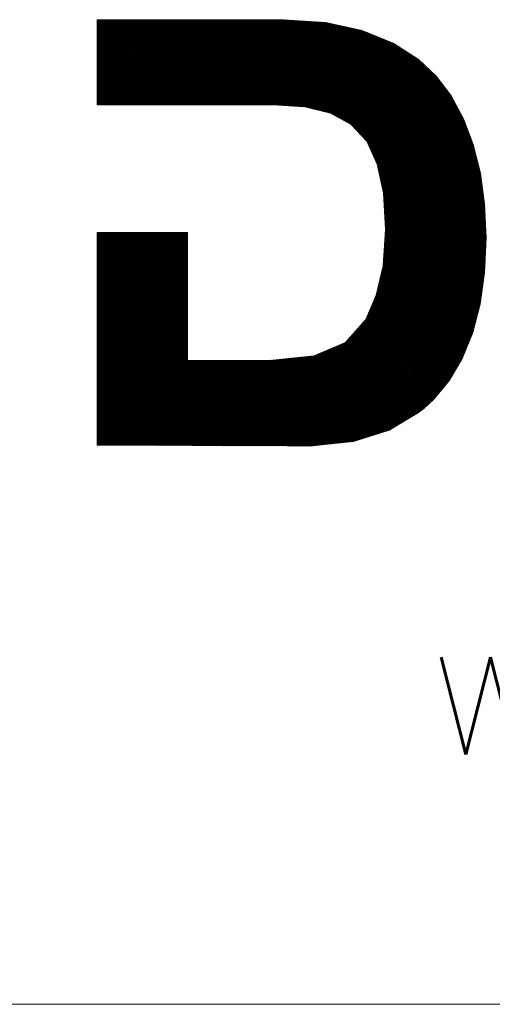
# Model space of a CAD drawing. Header units: millimetres. Extents: x 4 to 836, y 5 to 589.
# Tile 46 of 163: x 660.61 to 666.12, y 5 to 16.49. Entities that reach past the tile are written whole.
import ezdxf

# ---------------------------------------------------------------- set-up
doc = ezdxf.new("R2010")
doc.units = ezdxf.units.MM
doc.layers.add('256', color=7, linetype='Continuous', true_color=0xffffff)
doc.styles.add('blockfont', font='simplex.shx')

# ---------------------------------------------------------------- blocks, each defined once
blk = doc.blocks.new('HATCH1')
at = {"color": 5, "lineweight": 13}
for p, q in [((661.518724, 16.466352), (661.541322, 16.48895)), ((661.518724, 16.450632), (661.557042, 16.48895)), ((661.518724, 16.434912), (661.572762, 16.48895)), ((661.518724, 16.419192), (661.588482, 16.48895)), ((661.518724, 16.403472), (661.604202, 16.48895)), ((661.518724, 16.387752), (661.619922, 16.48895)), ((661.518724, 16.372032), (661.635642, 16.48895)), ((661.518724, 16.356312), (661.651362, 16.48895)), ((661.518724, 16.340592), (661.667082, 16.48895)), ((661.518724, 16.324872), (661.682802, 16.48895)), ((661.518724, 16.309152), (661.698522, 16.48895)), ((661.518724, 16.293432), (661.714242, 16.48895)), ((661.518724, 16.277712), (661.729962, 16.48895)), ((661.518724, 16.261992), (661.745682, 16.48895)), ((661.518724, 16.246272), (661.761402, 16.48895)), ((661.518724, 16.230552), (661.777122, 16.48895)), ((661.518724, 16.214832), (661.792842, 16.48895)), ((661.518724, 16.199112), (661.808562, 16.48895)), ((661.518724, 16.183392), (661.824282, 16.48895)), ((661.518724, 16.167672), (661.840002, 16.48895)), ((661.518724, 16.151952), (661.855722, 16.48895)), ((661.518724, 16.136232), (661.871442, 16.48895)), ((661.518724, 16.120512), (661.887162, 16.48895)), ((661.518724, 16.104792), (661.902882, 16.48895)), ((661.518724, 16.089072), (661.918602, 16.48895)), ((661.518724, 16.073352), (661.934322, 16.48895)), ((661.518724, 16.057633), (661.950041, 16.48895)), ((661.518724, 16.041913), (661.965761, 16.48895)), ((661.518724, 16.026193), (661.981481, 16.48895)), ((661.518724, 16.010473), (661.997201, 16.48895)), ((661.518724, 15.994753), (662.012921, 16.48895)), ((661.518724, 15.979033), (662.028641, 16.48895)), ((661.518724, 15.963313), (662.044361, 16.48895)), ((661.518724, 15.947593), (662.060081, 16.48895)), ((661.518724, 15.931873), (662.075801, 16.48895)), ((661.518724, 15.916153), (662.091521, 16.48895)), ((661.518724, 15.900433), (662.107241, 16.48895)), ((661.518724, 15.884713), (662.122961, 16.48895)), ((661.518724, 15.868993), (662.138681, 16.48895)), ((661.518724, 15.853273), (662.154401, 16.48895)), ((661.518724, 15.837553), (662.170121, 16.48895)), ((661.518724, 15.821833), (662.185841, 16.48895)), ((661.518724, 15.806113), (662.201561, 16.48895)), ((661.518724, 15.790393), (662.217281, 16.48895)), ((661.518724, 15.774673), (662.233001, 16.48895)), ((661.518724, 15.758953), (662.248721, 16.48895)), ((661.518724, 15.743233), (662.264441, 16.48895)), ((661.518724, 15.727513), (662.280161, 16.48895)), ((661.518724, 15.711793), (662.295881, 16.48895)), ((661.518724, 15.696073), (662.311601, 16.48895)), ((661.518724, 15.680353), (662.327321, 16.48895)), ((661.518724, 15.664633), (662.343041, 16.48895)), ((661.518724, 15.648913), (662.358761, 16.48895)), ((661.518724, 15.633193), (662.374481, 16.48895)), ((661.518724, 15.617473), (662.390201, 16.48895)), ((661.518724, 15.601753), (662.405921, 16.48895)), ((661.518724, 15.586034), (662.42164, 16.48895)), ((661.518724, 15.570314), (662.43736, 16.48895)), ((661.518724, 15.554594), (662.45308, 16.48895)), ((661.518724, 15.538874), (662.4688, 16.48895)), ((661.518724, 15.523154), (662.48452, 16.48895)), ((661.518724, 15.507434), (662.50024, 16.48895)), ((661.522286, 15.495276), (662.51596, 16.48895)), ((661.538006, 15.495276), (662.53168, 16.48895)), ((661.553726, 15.495276), (662.5474, 16.48895)), ((661.569446, 15.495276), (662.56312, 16.48895)), ((661.585166, 15.495276), (662.57884, 16.48895)), ((661.600886, 15.495276), (662.59456, 16.48895)), ((661.616606, 15.495276), (662.61028, 16.48895)), ((661.632326, 15.495276), (662.626, 16.48895)), ((661.648046, 15.495276), (662.64172, 16.48895)), ((661.663766, 15.495276), (662.65744, 16.48895)), ((661.679486, 15.495276), (662.67316, 16.48895)), ((661.695206, 15.495276), (662.68888, 16.48895)), ((661.710926, 15.495276), (662.7046, 16.48895)), ((661.726646, 15.495276), (662.72032, 16.48895)), ((661.742366, 15.495276), (662.73604, 16.48895)), ((661.758086, 15.495276), (662.75176, 16.48895)), ((661.773806, 15.495276), (662.76748, 16.48895)), ((661.789526, 15.495276), (662.7832, 16.48895)), ((661.805246, 15.495276), (662.79892, 16.48895)), ((661.820966, 15.495276), (662.81464, 16.48895)), ((661.836686, 15.495276), (662.83036, 16.48895)), ((661.852406, 15.495276), (662.84608, 16.48895)), ((661.868126, 15.495276), (662.8618, 16.48895)), ((661.883846, 15.495276), (662.87752, 16.48895)), ((661.899566, 15.495276), (662.89324, 16.48895)), ((661.915285, 15.495276), (662.908959, 16.48895)), ((661.931005, 15.495276), (662.924679, 16.48895)), ((661.946725, 15.495276), (662.940399, 16.48895)), ((661.962445, 15.495276), (662.956119, 16.48895)), ((661.978165, 15.495276), (662.971839, 16.48895)), ((661.993885, 15.495276), (662.987559, 16.48895)), ((662.009605, 15.495276), (663.003279, 16.48895)), ((662.025325, 15.495276), (663.018999, 16.48895)), ((662.041045, 15.495276), (663.034719, 16.48895)), ((662.056765, 15.495276), (663.050439, 16.48895)), ((662.072485, 15.495276), (663.066159, 16.48895)), ((662.088205, 15.495276), (663.081879, 16.48895)), ((662.103925, 15.495276), (663.097599, 16.48895)), ((662.119645, 15.495276), (663.113319, 16.48895)), ((662.135365, 15.495276), (663.129039, 16.48895)), ((662.151085, 15.495276), (663.144759, 16.48895)), ((662.166805, 15.495276), (663.160479, 16.48895)), ((662.182525, 15.495276), (663.176199, 16.48895)), ((662.198245, 15.495276), (663.191919, 16.48895)), ((662.213965, 15.495276), (663.207639, 16.48895)), ((662.229685, 15.495276), (663.223359, 16.48895)), ((662.245405, 15.495276), (663.239079, 16.48895)), ((662.261125, 15.495276), (663.254799, 16.48895)), ((662.276845, 15.495276), (663.270519, 16.48895)), ((662.292565, 15.495276), (663.286239, 16.48895)), ((662.308285, 15.495276), (663.301959, 16.48895)), ((662.324005, 15.495276), (663.317679, 16.48895)), ((662.339725, 15.495276), (663.333399, 16.48895)), ((662.355445, 15.495276), (663.349119, 16.48895)), ((662.371165, 15.495276), (663.364839, 16.48895)), ((662.386884, 15.495276), (663.380558, 16.48895)), ((662.402604, 15.495276), (663.396278, 16.48895)), ((662.418324, 15.495276), (663.411998, 16.48895)), ((662.434044, 15.495276), (663.427718, 16.48895)), ((662.449764, 15.495276), (663.443438, 16.48895)), ((662.465484, 15.495276), (663.459158, 16.48895)), ((662.481204, 15.495276), (663.474878, 16.48895)), ((662.496924, 15.495276), (663.490598, 16.48895)), ((662.512644, 15.495276), (663.506318, 16.48895)), ((662.528364, 15.495276), (663.522038, 16.48895)), ((662.544084, 15.495276), (663.537758, 16.48895)), ((662.559804, 15.495276), (663.553478, 16.48895)), ((662.575524, 15.495276), (663.569198, 16.48895)), ((662.591244, 15.495276), (663.584918, 16.48895)), ((662.606964, 15.495276), (663.600638, 16.48895)), ((662.622684, 15.495276), (663.616358, 16.48895)), ((662.638404, 15.495276), (663.632078, 16.48895)), ((662.654124, 15.495276), (663.647798, 16.48895)), ((662.669844, 15.495276), (663.663518, 16.48895)), ((662.685564, 15.495276), (663.679238, 16.48895)), ((662.701284, 15.495276), (663.694305, 16.488297)), ((662.717004, 15.495276), (663.709042, 16.487315)), ((662.732724, 15.495276), (663.72378, 16.486332)), ((662.748444, 15.495276), (663.738518, 16.48535)), ((662.764164, 15.495276), (663.753255, 16.484367)), ((662.779884, 15.495276), (663.767993, 16.483385)), ((662.795604, 15.495276), (663.78273, 16.482403)), ((662.811324, 15.495276), (663.797468, 16.48142)), ((662.827044, 15.495276), (663.812206, 16.480438)), ((662.842764, 15.495276), (663.826943, 16.479456)), ((662.858484, 15.495276), (663.841681, 16.478473)), ((662.874203, 15.495276), (663.856419, 16.477491)), ((662.889923, 15.495276), (663.871156, 16.476509)), ((662.905643, 15.495276), (663.885894, 16.475526)), ((662.921363, 15.495276), (663.900631, 16.474544)), ((662.937083, 15.495276), (663.915369, 16.473562)), ((662.952803, 15.495276), (663.930107, 16.472579)), ((662.968523, 15.495276), (663.944844, 16.471597)), ((662.984243, 15.495276), (663.959582, 16.470615)), ((662.999963, 15.495276), (663.97432, 16.469632)), ((663.015683, 15.495276), (663.989057, 16.46865)), ((663.031403, 15.495276), (664.003795, 16.467668)), ((663.047123, 15.495276), (664.018532, 16.466685)), ((663.062843, 15.495276), (664.03327, 16.465703)), ((663.078563, 15.495276), (664.048008, 16.464721)), ((663.094283, 15.495276), (664.062745, 16.463738)), ((663.110003, 15.495276), (664.077483, 16.462756)), ((663.125723, 15.495276), (664.092221, 16.461774)), ((663.141443, 15.495276), (664.106958, 16.460791)), ((663.157163, 15.495276), (664.121696, 16.459809)), ((663.172883, 15.495276), (664.136433, 16.458827)), ((663.188603, 15.495276), (664.151171, 16.457844)), ((663.204323, 15.495276), (664.165909, 16.456862)), ((663.220043, 15.495276), (664.180646, 16.45588)), ((663.235763, 15.495276), (664.193659, 16.453172)), ((663.251483, 15.495276), (664.206538, 16.450332)), ((663.267203, 15.495276), (664.219418, 16.447491)), ((663.282923, 15.495276), (664.232297, 16.444651)), ((663.298643, 15.495276), (664.245177, 16.44181)), ((663.314363, 15.495276), (664.258056, 16.438969)), ((663.330083, 15.495276), (664.270935, 16.436129)), ((663.345802, 15.495276), (664.283815, 16.433288)), ((663.361522, 15.495276), (664.296694, 16.430448)), ((663.377242, 15.495276), (664.309574, 16.427607)), ((663.392962, 15.495276), (664.322453, 16.424767)), ((663.408682, 15.495276), (664.335332, 16.421926)), ((663.424402, 15.495276), (664.348212, 16.419085)), ((663.440122, 15.495276), (664.361091, 16.416245)), ((663.455842, 15.495276), (664.373971, 16.413404)), ((663.471562, 15.495276), (664.38685, 16.410564)), ((663.487282, 15.495276), (664.399729, 16.407723)), ((663.503002, 15.495276), (664.412609, 16.404883)), ((663.518722, 15.495276), (664.425488, 16.402042)), ((663.534442, 15.495276), (664.438368, 16.399201)), ((663.550162, 15.495276), (664.451247, 16.396361)), ((663.565882, 15.495276), (664.464126, 16.39352)), ((663.580879, 15.494553), (664.477006, 16.39068)), ((663.595651, 15.493606), (664.489885, 16.387839)), ((663.610424, 15.492658), (664.502764, 16.384999)), ((663.625197, 15.491711), (664.515644, 16.382158)), ((663.63997, 15.490764), (664.528523, 16.379317)), ((663.654743, 15.489817), (664.541403, 16.376477)), ((663.669516, 15.48887), (664.554282, 16.373636)), ((663.684289, 15.487923), (664.567161, 16.370796)), ((663.699062, 15.486976), (664.580041, 16.367955)), ((663.713834, 15.486029), (664.59292, 16.365115)), ((663.728607, 15.485082), (664.6058, 16.362274)), ((663.74338, 15.484135), (664.617238, 16.357992)), ((663.758153, 15.483187), (664.6284, 16.353434)), ((663.772926, 15.48224), (664.639562, 16.348877)), ((663.787699, 15.481293), (664.650724, 16.344319)), ((663.802472, 15.480346), (664.661887, 16.339761)), ((663.817245, 15.479399), (664.673049, 16.335203)), ((663.832017, 15.478452), (664.684211, 16.330646)), ((663.84679, 15.477505), (664.695374, 16.326088)), ((663.861563, 15.476558), (664.706536, 16.32153)), ((663.876336, 15.475611), (664.717698, 16.316973)), ((663.891109, 15.474664), (664.72886, 16.312415)), ((663.905882, 15.473716), (664.740023, 16.307857)), ((663.920655, 15.472769), (664.751185, 16.3033)), ((663.935427, 15.471822), (664.762347, 16.298742)), ((663.948252, 15.468927), (664.77351, 16.294184)), ((663.960853, 15.465808), (664.784672, 16.289627)), ((663.973454, 15.462689), (664.795834, 16.285069)), ((663.986055, 15.45957), (664.806996, 16.280511)), ((663.998656, 15.456451), (664.818159, 16.275954)), ((664.011258, 15.453333), (664.829321, 16.271396)), ((664.023859, 15.450214), (664.840483, 16.266838)), ((664.03646, 15.447095), (664.851645, 16.262281)), ((664.049061, 15.443976), (664.862808, 16.257723)), ((664.061662, 15.440857), (664.87397, 16.253165)), ((664.074263, 15.437739), (664.885132, 16.248607)), ((664.086865, 15.43462), (664.896295, 16.24405)), ((664.099466, 15.431501), (664.907457, 16.239492)), ((664.112067, 15.428382), (664.918619, 16.234934)), ((664.124668, 15.425263), (664.929781, 16.230377)), ((664.137269, 15.422145), (664.940944, 16.225819)), ((664.14987, 15.419026), (664.952106, 16.221261)), ((664.162472, 15.415907), (664.963268, 16.216704)), ((664.175073, 15.412788), (664.973397, 16.211113)), ((664.187674, 15.409669), (664.982955, 16.204951)), ((664.200275, 15.40655), (664.992514, 16.198789)), ((664.212876, 15.403432), (665.002072, 16.192627)), ((664.225477, 15.400313), (665.01163, 16.186466)), ((664.238079, 15.397194), (665.021188, 16.180304)), ((664.248334, 15.39173), (665.030747, 16.174142)), ((664.25847, 15.386146), (665.040305, 16.16798)), ((664.268606, 15.380562), (665.049863, 16.161819)), ((664.278742, 15.374977), (665.059421, 16.155657)), ((664.288877, 15.369393), (665.068979, 16.149495)), ((664.299013, 15.363809), (665.078538, 16.143333)), ((664.309149, 15.358224), (665.088096, 16.137172)), ((664.319284, 15.35264), (665.097654, 16.13101)), ((664.32942, 15.347056), (665.107212, 16.124848)), ((664.339556, 15.341472), (665.11677, 16.118686)), ((664.349692, 15.335887), (665.126329, 16.112525)), ((664.359827, 15.330303), (665.135887, 16.106363)), ((664.369963, 15.324719), (665.145445, 16.100201)), ((664.380099, 15.319135), (665.155003, 16.094039)), ((664.390234, 15.31355), (665.164562, 16.087878)), ((664.40037, 15.307966), (665.17412, 16.081716)), ((664.410506, 15.302382), (665.183678, 16.075554)), ((664.420641, 15.296798), (665.193236, 16.069392)), ((664.430777, 15.291213), (665.202794, 16.063231)), ((664.440913, 15.285629), (665.212353, 16.057069)), ((664.451049, 15.280045), (665.221911, 16.050907)), ((664.461184, 15.274461), (665.231469, 16.044745)), ((664.47132, 15.268876), (665.241027, 16.038584)), ((664.480611, 15.262447), (665.250585, 16.032422)), ((664.488158, 15.254275), (665.260144, 16.02626)), ((664.495706, 15.246102), (665.268848, 16.019245)), ((664.503254, 15.23793), (665.276949, 16.011625)), ((664.510801, 15.229758), (665.285049, 16.004006)), ((664.518349, 15.221585), (665.293149, 15.996386)), ((664.525896, 15.213413), (665.30125, 15.988766)), ((664.533444, 15.20524), (665.30935, 15.981147)), ((664.540991, 15.197068), (665.31745, 15.973527)), ((664.548539, 15.188896), (665.325551, 15.965907)), ((664.556087, 15.180723), (665.333651, 15.958288)), ((664.563634, 15.172551), (665.341751, 15.950668)), ((664.571182, 15.164378), (665.349851, 15.943048)), ((664.578729, 15.156206), (665.357952, 15.935429)), ((664.586277, 15.148034), (665.366052, 15.927809)), ((664.593824, 15.139861), (665.374152, 15.920189)), ((664.601372, 15.131689), (665.382253, 15.91257)), ((664.608919, 15.123516), (665.390353, 15.90495)), ((664.616467, 15.115344), (665.398453, 15.89733)), ((664.624015, 15.107172), (665.406554, 15.889711)), ((664.631562, 15.098999), (665.414654, 15.882091)), ((664.63911, 15.090827), (665.422754, 15.874471)), ((664.646657, 15.082654), (665.430855, 15.866852)), ((664.654205, 15.074482), (665.438955, 15.859232)), ((664.660694, 15.065251), (665.447055, 15.851612)), ((664.665727, 15.054564), (665.455155, 15.843993)), ((664.67076, 15.043877), (665.463256, 15.836373)), ((664.675793, 15.03319), (665.470912, 15.828309)), ((664.680825, 15.022503), (665.477689, 15.819367)), ((664.685858, 15.011816), (665.484467, 15.810424)), ((664.690891, 15.001129), (665.491244, 15.801481)), ((664.695924, 14.990441), (665.498021, 15.792539)), ((664.700957, 14.979754), (665.504798, 15.783596)), ((664.70599, 14.969067), (665.511576, 15.774653)), ((664.711023, 14.95838), (665.518353, 15.76571)), ((664.716055, 14.947693), (665.52513, 15.756768)), ((664.721088, 14.937006), (665.531907, 15.747825)), ((664.726121, 14.926319), (665.538685, 15.738882)), ((664.731154, 14.915632), (665.545462, 15.72994)), ((664.736187, 14.904944), (665.552239, 15.720997)), ((664.74122, 14.894257), (665.559016, 15.712054)), ((664.746253, 14.88357), (665.565794, 15.703111)), ((664.751285, 14.872883), (665.572571, 15.694169)), ((664.756318, 14.862196), (665.579348, 15.685226)), ((664.761351, 14.851509), (665.586126, 15.676283)), ((664.766384, 14.840822), (665.592903, 15.667341)), ((664.771417, 14.830135), (665.59968, 15.658398)), ((664.77645, 14.819447), (665.606457, 15.649455)), ((664.781482, 14.80876), (665.613235, 15.640513)), ((664.785076, 14.796634), (665.620012, 15.63157)), ((664.787833, 14.783671), (665.626789, 15.622627)), ((664.79059, 14.770708), (665.633566, 15.613684)), ((664.793347, 14.757746), (665.640344, 15.604742)), ((664.796105, 14.744783), (665.646484, 15.595162)), ((664.798862, 14.73182), (665.652006, 15.584964)), ((664.801619, 14.718858), (665.657529, 15.574767)), ((664.804377, 14.705895), (665.663052, 15.56457)), ((664.807134, 14.692932), (665.668575, 15.554373)), ((664.809891, 14.67997), (665.674097, 15.544176)), ((664.812649, 14.667007), (665.67962, 15.533978)), ((664.815406, 14.654044), (665.685143, 15.523781)), ((664.818163, 14.641082), (665.690665, 15.513584)), ((664.820921, 14.628119), (665.696188, 15.503387)), ((664.823678, 14.615156), (665.701711, 15.493189)), ((664.826435, 14.602194), (665.707234, 15.482992)), ((664.829192, 14.589231), (665.712756, 15.472795)), ((664.83195, 14.576268), (665.718279, 15.462598)), ((664.834707, 14.563306), (665.723802, 15.4524)), ((664.837464, 14.550343), (665.729325, 15.442203)), ((664.840222, 14.53738), (665.734847, 15.432006)), ((664.842979, 14.524418), (665.74037, 15.421809)), ((664.845736, 14.511455), (665.745893, 15.411611)), ((664.848494, 14.498492), (665.751415, 15.401414)), ((664.851251, 14.48553), (665.756938, 15.391217)), ((664.854008, 14.472567), (665.762461, 15.38102)), ((664.856065, 14.458904), (665.767984, 15.370822)), ((664.856892, 14.44401), (665.773506, 15.360625)), ((664.857718, 14.429117), (665.779029, 15.350428)), ((664.858544, 14.414223), (665.784552, 15.340231)), ((664.85937, 14.399329), (665.78972, 15.329679)), ((664.860196, 14.384435), (665.794029, 15.318268)), ((664.861022, 14.369541), (665.798338, 15.306857)), ((664.861848, 14.354647), (665.802647, 15.295446)), ((664.862674, 14.339753), (665.806956, 15.284035)), ((664.8635, 14.324859), (665.811265, 15.272625)), ((664.864326, 14.309965), (665.815574, 15.261214)), ((664.865152, 14.295072), (665.819883, 15.249803)), ((664.865979, 14.280178), (665.824192, 15.238392)), ((664.866805, 14.265284), (665.828501, 15.226981)), ((664.867631, 14.25039), (665.83281, 15.21557)), ((664.868457, 14.235496), (665.837119, 15.204159)), ((664.869283, 14.220602), (665.841429, 15.192748)), ((664.870109, 14.205708), (665.845738, 15.181337)), ((664.870935, 14.190814), (665.850047, 15.169926)), ((664.871761, 14.175921), (665.854356, 15.158515)), ((664.872587, 14.161027), (665.858665, 15.147104)), ((664.873413, 14.146133), (665.862974, 15.135693)), ((664.874239, 14.131239), (665.867283, 15.124282)), ((664.875066, 14.116345), (665.871592, 15.112871)), ((664.875892, 14.101451), (665.875901, 15.10146)), ((664.876718, 14.086557), (665.88021, 15.090049)), ((664.877544, 14.071663), (665.884519, 15.078638)), ((664.87837, 14.05677), (665.888828, 15.067227)), ((664.879179, 14.041859), (665.893137, 15.055816)), ((664.868879, 13.890079), (665.923671, 14.944871)), ((664.870024, 13.906944), (665.920562, 14.957482)), ((664.871168, 13.923808), (665.917454, 14.970094)), ((664.872313, 13.940673), (665.914345, 14.982705)), ((664.873457, 13.957537), (665.911236, 14.995316)), ((664.874602, 13.974401), (665.908128, 15.007927)), ((664.875746, 13.991266), (665.905019, 15.020539)), ((664.87689, 14.00813), (665.901755, 15.032994)), ((664.878035, 14.024995), (665.897446, 15.044405)), ((664.858579, 13.7383), (665.951649, 14.831369)), ((664.859724, 13.755164), (665.94854, 14.843981)), ((664.860868, 13.772029), (665.945432, 14.856592)), ((664.862013, 13.788893), (665.942323, 14.869203)), ((664.863157, 13.805757), (665.939214, 14.881815)), ((664.864302, 13.822622), (665.936106, 14.894426)), ((664.865446, 13.839486), (665.932997, 14.907037)), ((664.866591, 13.856351), (665.929888, 14.919648)), ((664.867735, 13.873215), (665.92678, 14.93226)), ((664.841841, 13.580082), (665.979627, 14.717868)), ((664.846647, 13.600607), (665.976518, 14.730479)), ((664.850568, 13.620249), (665.97341, 14.74309)), ((664.851713, 13.637113), (665.970301, 14.755702)), ((664.852857, 13.653978), (665.967192, 14.768313)), ((664.854002, 13.670842), (665.964084, 14.780924)), ((664.855146, 13.687707), (665.960975, 14.793535)), ((664.856291, 13.704571), (665.957866, 14.806147)), ((664.857435, 13.721435), (665.954758, 14.818758)), ((664.798592, 13.395353), (665.998608, 14.595369)), ((664.803398, 13.415878), (665.99671, 14.609191)), ((664.808203, 13.436404), (665.994812, 14.623013)), ((664.813008, 13.456929), (665.992915, 14.636835)), ((664.817814, 13.477455), (665.991017, 14.650658)), ((664.822619, 13.49798), (665.989119, 14.66448)), ((664.827425, 13.518506), (665.987221, 14.678302)), ((664.83223, 13.539031), (665.985323, 14.692124)), ((664.837036, 13.559557), (665.982736, 14.705256)), ((664.745626, 13.216627), (666.01379, 14.484791)), ((664.757274, 13.243995), (666.011892, 14.498613)), ((664.768922, 13.271363), (666.009995, 14.512436)), ((664.774565, 13.292726), (666.008097, 14.526258)), ((664.77937, 13.313251), (666.006199, 14.54008)), ((664.784176, 13.333777), (666.004301, 14.553902)), ((664.788981, 13.354302), (666.002403, 14.567724)), ((664.793787, 13.374828), (666.000506, 14.581547)), ((664.652441, 12.997683), (666.028972, 14.374214)), ((664.664089, 13.025051), (666.027075, 14.388036)), ((664.675738, 13.052419), (666.025177, 14.401858)), ((664.687386, 13.079787), (666.023279, 14.41568)), ((664.699034, 13.107155), (666.021381, 14.429503)), ((664.710682, 13.134523), (666.019483, 14.443325)), ((664.72233, 13.161891), (666.017586, 14.457147)), ((664.733978, 13.189259), (666.015688, 14.470969)), ((663.219104, 11.517186), (666.034469, 14.33255)), ((663.234744, 11.517106), (666.035115, 14.317477)), ((663.250384, 11.517026), (666.035762, 14.302404)), ((663.266024, 11.516946), (666.036409, 14.287331)), ((663.281664, 11.516866), (666.037056, 14.272257)), ((663.297304, 11.516786), (666.037702, 14.257184)), ((664.439421, 12.753222), (666.032768, 14.346569)), ((664.559896, 12.889418), (666.03087, 14.360392)), ((663.312944, 11.516706), (666.038349, 14.242111)), ((663.328584, 11.516626), (666.038996, 14.227038)), ((663.344224, 11.516546), (666.039643, 14.211964)), ((663.359864, 11.516466), (666.040289, 14.196891)), ((663.375504, 11.516386), (666.040936, 14.181818)), ((663.391144, 11.516306), (666.041583, 14.166745)), ((663.406784, 11.516226), (666.04223, 14.151671)), ((663.422424, 11.516146), (666.042876, 14.136598)), ((663.438064, 11.516066), (666.043523, 14.121525)), ((663.453704, 11.515986), (666.04417, 14.106452)), ((663.469344, 11.515906), (666.044816, 14.091379)), ((663.484984, 11.515826), (666.045463, 14.076305)), ((663.500624, 11.515746), (666.04611, 14.061232)), ((663.516264, 11.515666), (666.046757, 14.046159)), ((663.531904, 11.515586), (666.047403, 14.031086)), ((661.518724, 13.982597), (661.543544, 14.007417)), ((661.518724, 13.966877), (661.559264, 14.007417)), ((661.518724, 13.951157), (661.574984, 14.007417)), ((661.518724, 13.935437), (661.590704, 14.007417)), ((661.518724, 13.919717), (661.606424, 14.007417)), ((661.518724, 13.903997), (661.622144, 14.007417)), ((661.518724, 13.888277), (661.637864, 14.007417)), ((661.518724, 13.872557), (661.653584, 14.007417)), ((661.518724, 13.856837), (661.669304, 14.007417)), ((661.518724, 13.841117), (661.685024, 14.007417)), ((661.518724, 13.825397), (661.700744, 14.007417)), ((661.518724, 13.809677), (661.716464, 14.007417)), ((661.518724, 13.793957), (661.732184, 14.007417)), ((661.518724, 13.778237), (661.747904, 14.007417)), ((661.518724, 13.762517), (661.763624, 14.007417)), ((661.518724, 13.746797), (661.779344, 14.007417)), ((661.518724, 13.731077), (661.795064, 14.007417)), ((661.518724, 13.715357), (661.810784, 14.007417)), ((661.518724, 13.699637), (661.826504, 14.007417)), ((661.518724, 13.683917), (661.842224, 14.007417)), ((661.518724, 13.668198), (661.857943, 14.007417)), ((661.518724, 13.652478), (661.873663, 14.007417)), ((661.518724, 13.636758), (661.889383, 14.007417)), ((661.518724, 13.621038), (661.905103, 14.007417)), ((661.518724, 13.605318), (661.920823, 14.007417)), ((661.518724, 13.589598), (661.936543, 14.007417)), ((661.518724, 13.573878), (661.952263, 14.007417)), ((661.518724, 13.558158), (661.967983, 14.007417)), ((661.518724, 13.542438), (661.983703, 14.007417)), ((661.518724, 13.526718), (661.999423, 14.007417)), ((661.518724, 13.510998), (662.015143, 14.007417)), ((661.518724, 13.495278), (662.030863, 14.007417)), ((661.518724, 13.479558), (662.046583, 14.007417)), ((661.518724, 13.463838), (662.062303, 14.007417)), ((661.518724, 13.448118), (662.078023, 14.007417)), ((661.518724, 13.432398), (662.093743, 14.007417)), ((661.518724, 13.416678), (662.109463, 14.007417)), ((661.518724, 13.400958), (662.125183, 14.007417)), ((661.518724, 13.385238), (662.140903, 14.007417)), ((661.518724, 13.369518), (662.156623, 14.007417)), ((661.518724, 13.353798), (662.172343, 14.007417)), ((661.518724, 13.338078), (662.188063, 14.007417)), ((661.518724, 13.322358), (662.203783, 14.007417)), ((661.518724, 13.306638), (662.219503, 14.007417)), ((661.518724, 13.290918), (662.235223, 14.007417)), ((661.518724, 13.275198), (662.250943, 14.007417)), ((661.518724, 13.259478), (662.266663, 14.007417)), ((661.518724, 13.243758), (662.282383, 14.007417)), ((661.518724, 13.228038), (662.298103, 14.007417)), ((661.518724, 13.212318), (662.313823, 14.007417)), ((661.518724, 13.196598), (662.329543, 14.007417)), ((661.518724, 13.180879), (662.345262, 14.007417)), ((661.518724, 13.165159), (662.360982, 14.007417)), ((661.518724, 13.149439), (662.376702, 14.007417)), ((661.518724, 13.133719), (662.392422, 14.007417)), ((661.518724, 13.117999), (662.408142, 14.007417)), ((661.518724, 13.102279), (662.423862, 14.007417)), ((661.518724, 13.086559), (662.439582, 14.007417)), ((661.518724, 13.070839), (662.455302, 14.007417)), ((661.518724, 13.055119), (662.471022, 14.007417)), ((661.518724, 13.039399), (662.486742, 14.007417)), ((661.518724, 13.023679), (662.502462, 14.007417)), ((661.518724, 13.007959), (662.518182, 14.007417)), ((661.518724, 12.992239), (662.533902, 14.007417)), ((661.518724, 12.976519), (662.549622, 14.007417)), ((661.518724, 12.960799), (662.565342, 14.007417)), ((661.518724, 12.945079), (662.570065, 13.99642)), ((661.518724, 12.929359), (662.570065, 13.9807)), ((661.518724, 12.913639), (662.570065, 13.96498)), ((661.518724, 12.897919), (662.570065, 13.94926)), ((661.518724, 12.882199), (662.570065, 13.93354)), ((661.518724, 12.866479), (662.570065, 13.91782)), ((661.518724, 12.850759), (662.570065, 13.9021)), ((663.547544, 11.515506), (666.04805, 14.016012)), ((663.563184, 11.515426), (666.048697, 14.000939)), ((663.578824, 11.515346), (666.049344, 13.985866)), ((663.594464, 11.515266), (666.04999, 13.970793)), ((663.610103, 11.515186), (666.050637, 13.955719)), ((663.625743, 11.515106), (666.050956, 13.940319)), ((663.641383, 11.515026), (666.050242, 13.923885)), ((663.657023, 11.514946), (666.049529, 13.907451)), ((661.518724, 12.835039), (662.570065, 13.88638)), ((661.518724, 12.819319), (662.570065, 13.87066)), ((661.518724, 12.803599), (662.570065, 13.85494)), ((661.518724, 12.787879), (662.570065, 13.83922)), ((661.518724, 12.772159), (662.570065, 13.8235)), ((661.518724, 12.756439), (662.570065, 13.80778)), ((661.518724, 12.740719), (662.570065, 13.79206)), ((663.672663, 11.514866), (666.048815, 13.891017)), ((663.688303, 11.514786), (666.048101, 13.874584)), ((663.703943, 11.514706), (666.047387, 13.85815)), ((663.719583, 11.514626), (666.046674, 13.841716)), ((663.735223, 11.514546), (666.04596, 13.825283)), ((663.750909, 11.514512), (666.045246, 13.808849)), ((663.766629, 11.514512), (666.044533, 13.792415)), ((661.518724, 12.724999), (662.570065, 13.77634)), ((661.518724, 12.70928), (662.570065, 13.760621)), ((661.518724, 12.69356), (662.570065, 13.744901)), ((661.518724, 12.67784), (662.570065, 13.729181)), ((661.518724, 12.66212), (662.570065, 13.713461)), ((661.518724, 12.6464), (662.570065, 13.697741)), ((661.518724, 12.63068), (662.570065, 13.682021)), ((663.782349, 11.514512), (666.043819, 13.775982)), ((663.798069, 11.514512), (666.043105, 13.759548)), ((663.813789, 11.514512), (666.042391, 13.743114)), ((663.829509, 11.514512), (666.041678, 13.72668)), ((663.845229, 11.514512), (666.040964, 13.710247)), ((663.860949, 11.514512), (666.04025, 13.693813)), ((663.876669, 11.514512), (666.039536, 13.677379)), ((661.518724, 12.61496), (662.570065, 13.666301)), ((661.518724, 12.59924), (662.570065, 13.650581)), ((661.518724, 12.58352), (662.570065, 13.634861)), ((661.518724, 12.5678), (662.570065, 13.619141)), ((661.518724, 12.55208), (662.570065, 13.603421)), ((661.518724, 12.53636), (662.570065, 13.587701)), ((661.518724, 12.52064), (662.570065, 13.571981)), ((663.892389, 11.514512), (666.038823, 13.660946)), ((663.908109, 11.514512), (666.038109, 13.644512)), ((663.923829, 11.514512), (666.037395, 13.628078)), ((663.939549, 11.514512), (666.036681, 13.611645)), ((663.955269, 11.514512), (666.035968, 13.595211)), ((663.970989, 11.514512), (666.035254, 13.578777)), ((663.986709, 11.514512), (666.03454, 13.562343)), ((661.518724, 12.50492), (662.570065, 13.556261)), ((661.518724, 12.4892), (662.570065, 13.540541)), ((661.518724, 12.47348), (662.570065, 13.524821)), ((661.518724, 12.45776), (662.570065, 13.509101)), ((661.518724, 12.44204), (662.570065, 13.493381)), ((661.518724, 12.42632), (662.570065, 13.477661)), ((661.518724, 12.4106), (662.570065, 13.461941)), ((661.518724, 12.39488), (662.570065, 13.446221)), ((664.002429, 11.514512), (666.033827, 13.54591)), ((664.01821, 11.514573), (666.031933, 13.528296)), ((664.035879, 11.516522), (666.02934, 13.509984)), ((664.053547, 11.51847), (666.026748, 13.491671)), ((664.071216, 11.520419), (666.024155, 13.473358)), ((664.088884, 11.522367), (666.021562, 13.455046)), ((661.518724, 12.37916), (662.570065, 13.430501)), ((661.518724, 12.36344), (662.570065, 13.414781)), ((661.518724, 12.34772), (662.570065, 13.399061)), ((661.518724, 12.332), (662.570065, 13.383341)), ((661.518724, 12.31628), (662.570065, 13.367621)), ((661.518724, 12.30056), (662.570065, 13.351901)), ((661.518724, 12.28484), (662.570065, 13.336181)), ((664.106552, 11.524316), (666.01897, 13.436733)), ((664.124221, 11.526264), (666.016377, 13.418421)), ((664.141889, 11.528213), (666.013785, 13.400108)), ((664.159558, 11.530161), (666.011192, 13.381796)), ((664.177226, 11.53211), (666.008599, 13.363483)), ((664.194895, 11.534058), (666.006007, 13.34517)), ((661.518724, 12.26912), (662.570065, 13.320461)), ((661.518724, 12.2534), (662.570065, 13.304741)), ((661.518724, 12.23768), (662.570065, 13.289021)), ((661.518724, 12.221961), (662.570065, 13.273302)), ((661.518724, 12.206241), (662.570065, 13.257582)), ((661.518724, 12.190521), (662.570065, 13.241862)), ((661.518724, 12.174801), (662.570065, 13.226142)), ((664.212563, 11.536007), (666.003414, 13.326858)), ((664.230232, 11.537955), (666.000822, 13.308545)), ((664.2479, 11.539904), (665.998229, 13.290233)), ((664.265569, 11.541852), (665.995636, 13.27192)), ((664.283237, 11.543801), (665.993044, 13.253607)), ((664.300906, 11.545749), (665.990451, 13.235295)), ((664.318574, 11.547698), (665.987859, 13.216982)), ((661.518724, 12.159081), (662.570065, 13.210422)), ((661.518724, 12.143361), (662.570065, 13.194702)), ((661.518724, 12.127641), (662.570065, 13.178982)), ((661.518724, 12.111921), (662.570065, 13.163262)), ((661.518724, 12.096201), (662.570065, 13.147542)), ((661.518724, 12.080481), (662.570065, 13.131822)), ((661.518724, 12.064761), (662.570065, 13.116102)), ((661.518724, 12.049041), (662.570065, 13.100382)), ((664.336242, 11.549646), (665.985266, 13.19867)), ((664.353911, 11.551595), (665.982673, 13.180357)), ((664.371579, 11.553543), (665.978645, 13.160609)), ((664.389248, 11.555492), (665.973159, 13.139403)), ((664.406916, 11.55744), (665.967673, 13.118197)), ((661.518724, 12.033321), (662.570065, 13.084662)), ((661.518724, 12.017601), (662.570065, 13.068942)), ((661.518724, 12.001881), (662.570065, 13.053222)), ((661.518724, 11.986161), (662.570065, 13.037502)), ((661.518724, 11.970441), (662.570065, 13.021782)), ((661.518724, 11.954721), (662.570065, 13.006062)), ((661.518724, 11.939001), (662.570065, 12.990342)), ((664.424585, 11.559389), (665.962187, 13.096991)), ((664.442253, 11.561337), (665.9567, 13.075784)), ((664.459922, 11.563286), (665.951214, 13.054578)), ((664.47759, 11.565234), (665.945728, 13.033372)), ((664.495259, 11.567183), (665.940242, 13.012166)), ((664.514759, 11.570963), (665.934756, 12.99096)), ((661.518724, 11.923281), (662.570065, 12.974622)), ((661.518724, 11.907561), (662.570065, 12.958902)), ((661.518724, 11.891841), (662.570065, 12.943182)), ((661.518724, 11.876121), (662.570065, 12.927462)), ((661.518724, 11.860401), (662.570065, 12.911742)), ((661.518724, 11.844681), (662.570065, 12.896022)), ((661.518724, 11.828961), (662.570065, 12.880302)), ((664.537631, 11.578115), (665.92927, 12.969754)), ((664.560503, 11.585267), (665.923783, 12.948548)), ((664.583374, 11.592418), (665.918297, 12.927341)), ((664.606246, 11.59957), (665.912811, 12.906135)), ((664.629117, 11.606722), (665.907325, 12.884929)), ((661.518724, 11.813241), (662.570065, 12.864582)), ((661.518724, 11.797521), (662.570065, 12.848862)), ((661.518724, 11.781801), (662.570065, 12.833142)), ((661.518724, 11.766081), (662.570065, 12.817422)), ((661.518724, 11.750362), (662.570065, 12.801703)), ((661.518724, 11.734642), (662.570065, 12.785983)), ((661.518724, 11.718922), (662.570065, 12.770263)), ((661.518724, 11.703202), (662.570065, 12.754543)), ((664.651989, 11.613873), (665.901839, 12.863723)), ((664.674861, 11.621025), (665.896353, 12.842517)), ((664.697732, 11.628176), (665.886752, 12.817196)), ((664.720604, 11.635328), (665.876186, 12.790911)), ((664.743475, 11.64248), (665.865621, 12.764625)), ((661.518724, 11.687482), (662.570065, 12.738823)), ((661.518724, 11.671762), (662.570065, 12.723103)), ((661.518724, 11.656042), (662.570065, 12.707383)), ((661.518724, 11.640322), (662.570065, 12.691663)), ((661.518724, 11.624602), (662.570065, 12.675943)), ((661.518724, 11.608882), (662.570065, 12.660223)), ((661.518724, 11.593162), (662.570065, 12.644503)), ((663.109625, 11.517746), (664.240736, 12.648858)), ((663.125265, 11.517666), (664.268118, 12.66052)), ((663.140905, 11.517586), (664.295501, 12.672182)), ((663.156545, 11.517506), (664.322883, 12.683844)), ((663.172185, 11.517426), (664.350265, 12.695506)), ((663.187824, 11.517346), (664.377647, 12.707168)), ((663.203464, 11.517266), (664.405029, 12.71883)), ((664.766347, 11.649631), (665.855056, 12.73834)), ((664.789218, 11.656783), (665.844491, 12.712055)), ((664.81209, 11.663935), (665.833925, 12.68577)), ((664.834962, 11.671086), (665.82336, 12.659485)), ((661.518724, 11.577442), (662.570065, 12.628783)), ((661.518724, 11.561722), (662.570065, 12.613063)), ((661.518724, 11.546002), (662.570065, 12.597343)), ((661.518724, 11.530282), (662.570065, 12.581623)), ((661.529988, 11.525826), (662.570065, 12.565903)), ((661.545628, 11.525746), (662.570065, 12.550183)), ((661.561268, 11.525666), (662.570065, 12.534463)), ((662.624786, 11.520226), (663.628215, 12.523656)), ((662.640426, 11.520146), (663.645661, 12.525382)), ((662.656066, 11.520066), (663.663107, 12.527108)), ((662.671706, 11.519986), (663.680553, 12.528834)), ((662.687346, 11.519906), (663.697999, 12.53056)), ((662.702986, 11.519826), (663.715445, 12.532286)), ((662.718626, 11.519746), (663.732891, 12.534012)), ((662.734266, 11.519666), (663.750337, 12.535738)), ((662.749906, 11.519586), (663.767783, 12.537464)), ((662.765545, 11.519506), (663.785229, 12.53919)), ((662.781185, 11.519426), (663.802675, 12.540916)), ((662.796825, 11.519346), (663.820121, 12.542642)), ((662.812465, 11.519266), (663.837567, 12.544368)), ((662.828105, 11.519186), (663.855013, 12.546094)), ((662.843745, 11.519106), (663.872459, 12.54782)), ((662.859385, 11.519026), (663.889905, 12.549546)), ((662.875025, 11.518946), (663.907351, 12.551272)), ((662.890665, 11.518866), (663.924797, 12.552998)), ((662.906305, 11.518786), (663.942243, 12.554724)), ((662.921945, 11.518706), (663.959689, 12.55645)), ((662.937585, 11.518626), (663.977135, 12.558176)), ((662.953225, 11.518546), (663.994581, 12.559902)), ((662.968865, 11.518466), (664.012027, 12.561628)), ((662.984505, 11.518386), (664.029473, 12.563354)), ((663.000145, 11.518306), (664.049062, 12.567223)), ((663.015785, 11.518226), (664.076444, 12.578885)), ((663.031425, 11.518146), (664.103826, 12.590547)), ((663.047065, 11.518066), (664.131208, 12.602209)), ((663.062705, 11.517986), (664.15859, 12.613871)), ((663.078345, 11.517906), (664.185972, 12.625533)), ((663.093985, 11.517826), (664.213354, 12.637196)), ((664.857833, 11.678238), (665.812795, 12.633199)), ((664.880705, 11.685389), (665.80223, 12.606914)), ((664.903576, 11.692541), (665.791664, 12.580629)), ((664.93082, 11.704065), (665.781099, 12.554344)), ((661.576908, 11.525586), (662.570065, 12.518743)), ((661.592548, 11.525506), (662.580914, 12.513872)), ((661.608188, 11.525426), (662.596634, 12.513872)), ((661.623828, 11.525346), (662.612354, 12.513872)), ((661.639468, 11.525266), (662.628074, 12.513872)), ((661.655108, 11.525186), (662.643794, 12.513872)), ((661.670748, 11.525106), (662.659514, 12.513872)), ((661.686388, 11.525026), (662.675234, 12.513872)), ((661.702028, 11.524946), (662.690954, 12.513872)), ((661.717668, 11.524866), (662.706674, 12.513872)), ((661.733308, 11.524786), (662.722394, 12.513872)), ((661.748948, 11.524706), (662.738114, 12.513872)), ((661.764588, 11.524626), (662.753834, 12.513872)), ((661.780228, 11.524546), (662.769553, 12.513872)), ((661.795868, 11.524466), (662.785273, 12.513872)), ((661.811508, 11.524386), (662.800993, 12.513872)), ((661.827148, 11.524306), (662.816713, 12.513872)), ((661.842788, 11.524226), (662.832433, 12.513872)), ((661.858428, 11.524146), (662.848153, 12.513872)), ((661.874068, 11.524066), (662.863873, 12.513872)), ((661.889708, 11.523986), (662.879593, 12.513872)), ((661.905347, 11.523906), (662.895313, 12.513872)), ((661.920987, 11.523826), (662.911033, 12.513872)), ((661.936627, 11.523746), (662.926753, 12.513872)), ((661.952267, 11.523666), (662.942473, 12.513872)), ((661.967907, 11.523586), (662.958193, 12.513872)), ((661.983547, 11.523506), (662.973913, 12.513872)), ((661.999187, 11.523426), (662.989633, 12.513872)), ((662.014827, 11.523346), (663.005353, 12.513872)), ((662.030467, 11.523266), (663.021073, 12.513872)), ((662.046107, 11.523186), (663.036793, 12.513872)), ((662.061747, 11.523106), (663.052513, 12.513872)), ((662.077387, 11.523026), (663.068233, 12.513872)), ((662.093027, 11.522946), (663.083953, 12.513872)), ((662.108667, 11.522866), (663.099673, 12.513872)), ((662.124307, 11.522786), (663.115393, 12.513872)), ((662.139947, 11.522706), (663.131113, 12.513872)), ((662.155587, 11.522626), (663.146833, 12.513872)), ((662.171227, 11.522546), (663.162553, 12.513872)), ((662.186867, 11.522466), (663.178273, 12.513872)), ((662.202507, 11.522386), (663.193993, 12.513872)), ((662.218147, 11.522306), (663.209713, 12.513872)), ((662.233787, 11.522226), (663.225433, 12.513872)), ((662.249427, 11.522146), (663.241152, 12.513872)), ((662.265067, 11.522066), (663.256872, 12.513872)), ((662.280707, 11.521986), (663.272592, 12.513872)), ((662.296347, 11.521906), (663.288312, 12.513872)), ((662.311987, 11.521826), (663.304032, 12.513872)), ((662.327627, 11.521746), (663.319752, 12.513872)), ((662.343266, 11.521666), (663.335472, 12.513872)), ((662.358906, 11.521586), (663.351192, 12.513872)), ((662.374546, 11.521506), (663.366912, 12.513872)), ((662.390186, 11.521426), (663.382632, 12.513872)), ((662.405826, 11.521346), (663.398352, 12.513872)), ((662.421466, 11.521266), (663.414072, 12.513872)), ((662.437106, 11.521186), (663.429792, 12.513872)), ((662.452746, 11.521106), (663.445512, 12.513872)), ((662.468386, 11.521026), (663.461232, 12.513872)), ((662.484026, 11.520946), (663.476952, 12.513872)), ((662.499666, 11.520866), (663.492672, 12.513872)), ((662.515306, 11.520786), (663.508392, 12.513872)), ((662.530946, 11.520706), (663.524112, 12.513872)), ((662.546586, 11.520626), (663.540986, 12.515026)), ((662.562226, 11.520546), (663.558431, 12.516752)), ((662.577866, 11.520466), (663.575877, 12.518478)), ((662.593506, 11.520386), (663.593323, 12.520204)), ((662.609146, 11.520306), (663.610769, 12.52193)), ((664.970441, 11.727965), (665.764369, 12.521894)), ((665.010061, 11.751866), (665.742394, 12.484199)), ((665.049682, 11.775767), (665.720419, 12.446504)), ((665.089302, 11.799667), (665.698444, 12.408809)), ((665.128923, 11.823568), (665.676469, 12.371114)), ((665.168544, 11.847469), (665.654494, 12.333419)), ((665.208164, 11.871369), (665.63252, 12.295724)), ((665.247785, 11.89527), (665.577757, 12.225242)), ((665.305733, 11.937498), (665.505669, 12.137434))]:
    blk.add_line(p, q, dxfattribs=at)

msp = doc.modelspace()

# ---------------------------------------------------------------- linework, layer by layer
at = {"layer": '256', "color": 5, "linetype": 'Continuous', "lineweight": 18}
for p, q in [((661.519, 16.489), (663.685, 16.489)), ((661.519, 15.495), (661.519, 16.489)), ((664.182, 16.456), (663.685, 16.489)), ((663.685, 16.489), (664.182, 16.456)), ((664.608, 16.362), (664.182, 16.456)), ((664.182, 16.456), (664.608, 16.362)), ((664.967, 16.215), (664.608, 16.362)), ((664.608, 16.362), (664.967, 16.215)), ((665.264, 16.024), (664.967, 16.215)), ((664.967, 16.215), (665.264, 16.024)), ((665.469, 15.831), (665.264, 16.024)), ((665.264, 16.024), (665.469, 15.831)), ((665.644, 15.6), (665.469, 15.831)), ((665.469, 15.831), (665.644, 15.6)), ((665.788, 15.333), (665.644, 15.6)), ((665.644, 15.6), (665.788, 15.333)), ((663.57, 15.495), (661.519, 15.495)), ((663.57, 15.495), (663.937, 15.472)), ((663.937, 15.472), (663.57, 15.495)), ((663.937, 15.472), (664.239, 15.397)), ((664.239, 15.397), (663.937, 15.472)), ((664.239, 15.397), (664.478, 15.265)), ((664.478, 15.265), (664.239, 15.397)), ((665.902, 15.032), (665.788, 15.333)), ((665.788, 15.333), (665.902, 15.032)), ((664.478, 15.265), (664.659, 15.07)), ((664.659, 15.07), (664.478, 15.265)), ((664.659, 15.07), (664.783, 14.805)), ((664.783, 14.805), (664.659, 15.07)), ((665.985, 14.698), (665.902, 15.032)), ((665.902, 15.032), (665.985, 14.698)), ((664.783, 14.805), (664.856, 14.464)), ((664.856, 14.464), (664.783, 14.805)), ((666.034, 14.335), (665.985, 14.698)), ((665.985, 14.698), (666.034, 14.335)), ((664.856, 14.464), (664.879, 14.042)), ((664.879, 14.042), (664.856, 14.464)), ((666.051, 13.944), (666.034, 14.335)), ((666.034, 14.335), (666.051, 13.944)), ((664.85, 13.616), (664.879, 14.042)), ((661.519, 14.007), (662.57, 14.007)), ((661.519, 12.06), (661.519, 14.007)), ((662.57, 14.007), (662.57, 12.514)), ((666.051, 13.944), (666.034, 13.54)), ((664.77, 13.275), (664.85, 13.616)), ((666.034, 13.54), (665.981, 13.171)), ((664.649, 12.991), (664.77, 13.275)), ((665.981, 13.171), (665.895, 12.838)), ((664.411, 12.722), (664.649, 12.991)), ((665.895, 12.838), (665.776, 12.542)), ((664.043, 12.565), (664.411, 12.722)), ((663.529, 12.514), (664.043, 12.565)), ((665.776, 12.542), (665.625, 12.283)), ((662.57, 12.514), (663.529, 12.514)), ((665.625, 12.283), (665.442, 12.06)), ((661.519, 11.526), (661.519, 12.06)), ((665.326, 11.953), (665.264, 11.905)), ((665.385, 12.005), (665.326, 11.953)), ((665.442, 12.06), (665.385, 12.005)), ((665.264, 11.905), (664.92, 11.698)), ((664.92, 11.698), (664.507, 11.568)), ((661.519, 11.526), (663.742, 11.515)), ((663.742, 11.515), (661.519, 11.526)), ((664.018, 11.515), (663.742, 11.515)), ((664.507, 11.568), (664.018, 11.515))]:
    msp.add_line(p, q, dxfattribs=at)
at = {"layer": '256', "color": 3, "linetype": 'Continuous', "lineweight": 18}
msp.add_line((15, 5), (836, 5), dxfattribs=at)

# ---------------------------------------------------------------- block references
at = {"layer": '256', "color": 5, "linetype": 'Continuous', "lineweight": 13}
msp.add_blockref('HATCH1', (0, 0), dxfattribs=at)

# ---------------------------------------------------------------- texts
at = {"layer": '256', "color": 4, "linetype": 'Continuous', "lineweight": 13, "insert": (665.31, 7.349), "char_height": 1.7, "attachment_point": 7, "line_spacing_factor": 0.903614, "style": 'blockfont'}
msp.add_mtext('\\W0.9878;www.datalogic.com', dxfattribs=at)

doc.saveas('drawing.dxf')
